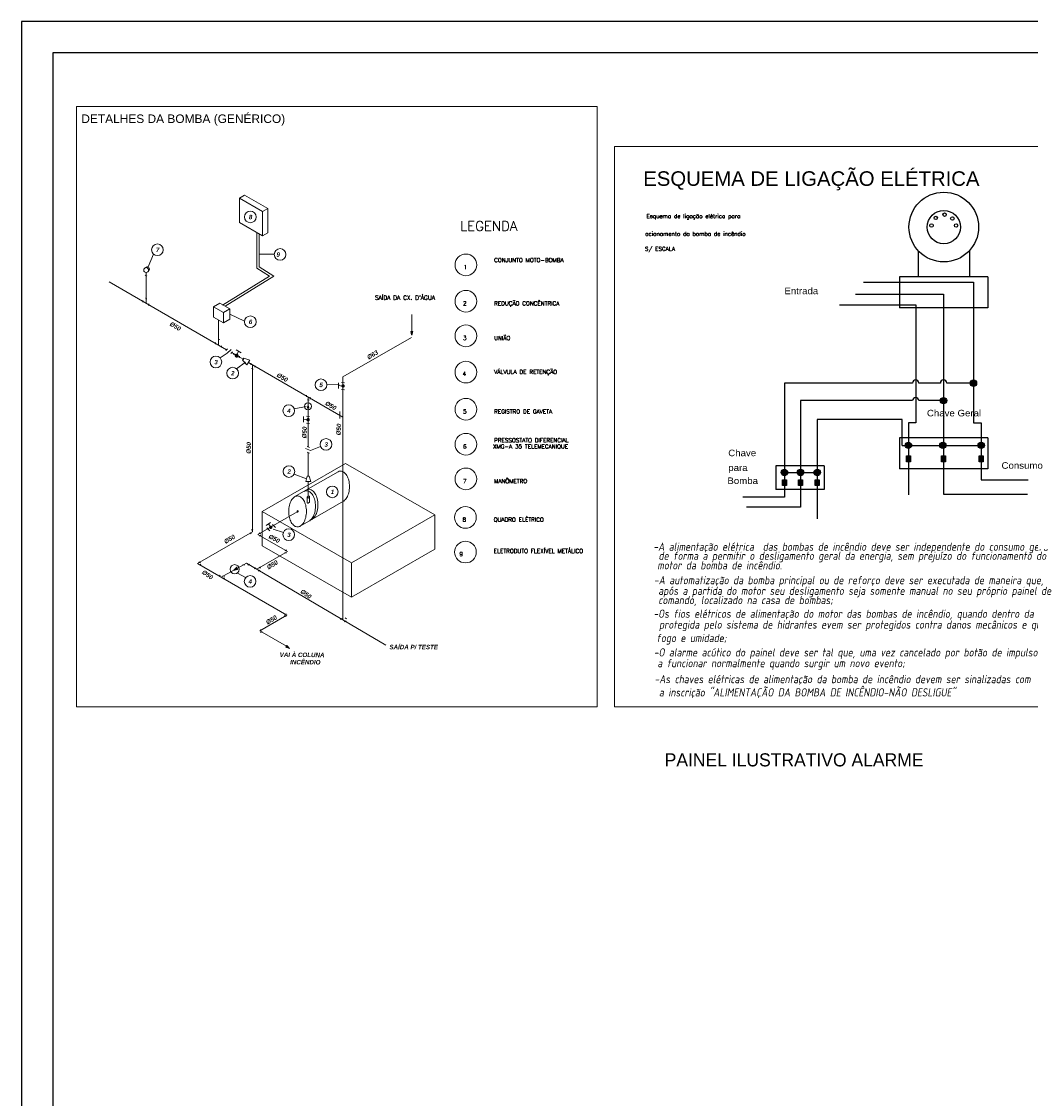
# Model space of a CAD drawing. Header units: inches. Extents: x -33917 to -601, y 26730 to 64098.
# Tile 28 of 80: x -33775 to -30538, y 45603 to 49056. Entities that reach past the tile are written whole.
import ezdxf

# ---------------------------------------------------------------- set-up
doc = ezdxf.new("R2010")
doc.units = ezdxf.units.IN
doc.header["$LTSCALE"] = 0.8
doc.header["$MEASUREMENT"] = 0
for name, color, linetype in [('3d', 7, 'Continuous'), ('cota', 54, 'Continuous'), ('texto', 7, 'Continuous'), ('Texto incendio', 7, 'Continuous')]:
    doc.layers.add(name, color=color, linetype=linetype)
doc.layers.add('AUDIT_I_150621104406-1', color=9, linetype='Continuous', lineweight=20)
doc.layers.add('DI-Níveis', color=7, linetype='Continuous', lineweight=20)
doc.styles.add('2', font='arialbi.ttf', dxfattribs={"height": 1.5})
doc.styles.add('ISOCP', font='isocp.shx', dxfattribs={"oblique": 10})
doc.styles.add('PADRAO', font='romans.shx', dxfattribs={"width": 2})
doc.styles.add('R080E050', font='ROMANS.shx', dxfattribs={"height": 0.1})
doc.styles.add('ROMANS', font='romans__.ttf')
doc.styles.add('STYLE2', font='arial.ttf')
doc.styles.add('util2000', font='stylu.ttf')

# ---------------------------------------------------------------- blocks, each defined once
blk = doc.blocks.new('*X11')
at = {"color": 0}
for p, q in [((-737.65, 511.93), (-737.66, 511.95)), ((-737.51, 511.97), (-737.58, 512.04)), ((-737.37, 512.01), (-737.5, 512.13)), ((-737.48, 511.98), (-735.15, 514.31)), ((-737.45, 512.19), (-735.22, 514.42)), ((-737.24, 512.05), (-737.41, 512.22)), ((-737.1, 512.09), (-737.33, 512.32)), ((-736.96, 512.13), (-737.25, 512.41)), ((-737.23, 512.05), (-735.09, 514.2)), ((-736.83, 512.17), (-737.16, 512.5)), ((-736.69, 512.21), (-737.08, 512.6)), ((-736.55, 512.25), (-737, 512.69)), ((-736.98, 512.12), (-735.02, 514.08)), ((-736.41, 512.29), (-736.91, 512.78)), ((-736.28, 512.33), (-736.83, 512.88)), ((-736.14, 512.37), (-736.74, 512.97)), ((-736.73, 512.19), (-734.95, 513.97)), ((-736, 512.41), (-736.66, 513.06)), ((-735.87, 512.44), (-736.58, 513.15)), ((-735.73, 512.48), (-736.49, 513.25)), ((-736.48, 512.27), (-734.89, 513.86)), ((-735.59, 512.52), (-736.41, 513.34)), ((-735.45, 512.56), (-736.33, 513.43)), ((-736.24, 512.34), (-734.82, 513.75)), ((-735.32, 512.6), (-736.24, 513.53)), ((-735.18, 512.64), (-736.16, 513.62)), ((-735.04, 512.68), (-736.07, 513.71)), ((-734.91, 512.72), (-735.99, 513.81)), ((-735.99, 512.41), (-734.76, 513.64)), ((-734.77, 512.76), (-735.91, 513.9)), ((-735.86, 513.95), (-735.28, 514.53)), ((-734.63, 512.8), (-735.82, 513.99)), ((-734.5, 512.84), (-735.74, 514.09)), ((-735.74, 512.48), (-734.69, 513.53)), ((-734.36, 512.88), (-735.66, 514.18)), ((-734.49, 513.19), (-735.57, 514.27)), ((-734.75, 513.62), (-735.49, 514.36)), ((-735.49, 512.55), (-734.63, 513.42)), ((-735, 514.06), (-735.4, 514.46)), ((-735.26, 514.49), (-735.32, 514.55)), ((-735.24, 512.63), (-734.56, 513.31)), ((-734.99, 512.7), (-734.49, 513.2)), ((-734.74, 512.77), (-734.43, 513.08)), ((-734.5, 512.84), (-734.36, 512.97))]:
    blk.add_line(p, q, dxfattribs=at)
blk = doc.blocks.new('DETALHES DA BOMBA (GENÉRICO)')
at = {"layer": 'AUDIT_I_150621104406-1', "color": 9}
for p, q in [((-17865.4, 41987), (-17849.1, 41996.4)), ((-17791.4, 41944.3), (-17865.4, 41987)), ((-17865.4, 41987), (-17865.4, 41908.9)), ((-17775.1, 41953.7), (-17849.1, 41996.4)), ((-17791.4, 41944.3), (-17775.1, 41953.7)), ((-17791.4, 41944.3), (-17791.4, 41866.2)), ((-17775.1, 41953.7), (-17775.1, 41875.6)), ((-17791.4, 41866.2), (-17865.4, 41908.9)), ((-17809.8, 41762.6), (-17809.8, 41876.8)), ((-17802.7, 41766.5), (-17802.7, 41872.7)), ((-17791.4, 41866.2), (-17775.1, 41875.6)), ((-18141.6, 41807.6), (-18159, 41766.2)), ((-17754, 41807), (-17802.7, 41807)), ((-17768.9, 41737.2), (-17809.8, 41762.6)), ((-17755.5, 41737.2), (-17802.7, 41766.5)), ((-18162.9, 41736.9), (-18167.9, 41739.6)), ((-18165, 41748.9), (-18165.1, 41728.9)), ((-18165.1, 41649.7), (-18165.1, 41728.9)), ((-17919.7, 41643.4), (-17768.9, 41737.2)), ((-17911.5, 41640.2), (-17755.5, 41737.2)), ((-18283.5, 41718.1), (-17906.8, 41500.6)), ((-18175.7, 41653.5), (-18175.6, 41659)), ((-18162.4, 41664.4), (-18167.4, 41666.6)), ((-18156.2, 41642), (-18156, 41647.5)), ((-17948.6, 41638.5), (-17928.5, 41650.1)), ((-17916.8, 41620.2), (-17948.6, 41638.5)), ((-17948.6, 41638.5), (-17948.6, 41605.6)), ((-17896.7, 41631.7), (-17928.5, 41650.1)), ((-17916.8, 41620.2), (-17896.7, 41631.7)), ((-17916.8, 41620.2), (-17916.8, 41587.2)), ((-17896.7, 41631.7), (-17896.7, 41598.8)), ((-17916.8, 41587.2), (-17948.6, 41605.6)), ((-17932.7, 41515.5), (-17932.7, 41596.4)), ((-17916.8, 41587.2), (-17896.7, 41598.8)), ((-17849.3, 41592.8), (-17896.7, 41615.2)), ((-17312.9, 41559.6), (-17312.9, 41613.6)), ((-17316.3, 41559.7), (-17312.8, 41547.5)), ((-17316.3, 41559.7), (-17309.4, 41559.5)), ((-17312.8, 41547.5), (-17309.4, 41559.5)), ((-17942.4, 41518.3), (-17942.3, 41523.7)), ((-17929.1, 41533.5), (-17934.1, 41535.7)), ((-17313.9, 41539.6), (-17533.5, 41413.4)), ((-17927.7, 41474.3), (-17905, 41489.7)), ((-17923.6, 41507.5), (-17923.5, 41513)), ((-17903.5, 41503.8), (-17909, 41498.4)), ((-17892.7, 41501.5), (-17905, 41489.7)), ((-17887.7, 41494.5), (-17893.2, 41489.1)), ((-17891.1, 41491.5), (-17852, 41469)), ((-17883.9, 41483.9), (-17883.8, 41489.4)), ((-17859.6, 41491.1), (-17876.3, 41500.6)), ((-17874.7, 41482.1), (-17868.8, 41496.3)), ((-17866.2, 41474.6), (-17866, 41480.1)), ((-17875.4, 41439.8), (-17845.7, 41460.5)), ((-17855.8, 41467.1), (-17851.4, 41473.2)), ((-17855.8, 41467.1), (-17842.1, 41452.5)), ((-17851.5, 41473.3), (-17831.9, 41467.5)), ((-17842.1, 41452.5), (-17831.9, 41467.5)), ((-17836.9, 41460.2), (-17823.9, 41452.7)), ((-17829.5, 41452.1), (-17829.4, 41457.5)), ((-17823.9, 40916.2), (-17823.9, 41452.7)), ((-17823.9, 41452.7), (-17533.5, 41285)), ((-17815.9, 41445.2), (-17815.8, 41450.7)), ((-17821.5, 41437.9), (-17826.5, 41440.1)), ((-17533.5, 41413.4), (-17533.5, 40634.5)), ((-17585.4, 41389.1), (-17545.5, 41387.8)), ((-17548.1, 41395.1), (-17548.1, 41376.8)), ((-17534.7, 41383.9), (-17547.8, 41385.8)), ((-17528.6, 41394.7), (-17538.2, 41395.9)), ((-17650.2, 41349.3), (-17650.1, 41354.8)), ((-17644.7, 41188.9), (-17644.8, 41349.3)), ((-17638.4, 41342.6), (-17638.3, 41348.1)), ((-17528.6, 41372.5), (-17538.2, 41373.6)), ((-17689.7, 41310.9), (-17651.4, 41319.1)), ((-17641.9, 41339.2), (-17647.5, 41339.9)), ((-17660.3, 41286.9), (-17660.3, 41268.6)), ((-17646.8, 41275.6), (-17660, 41277.6)), ((-17640.7, 41286.5), (-17650.4, 41287.6)), ((-17543.2, 41302.7), (-17543.2, 41280)), ((-17640.7, 41264.2), (-17650.4, 41265.4)), ((-17653.7, 41184), (-17637.8, 41178)), ((-17648.5, 41171.8), (-17641.3, 41169.1)), ((-17648.4, 41190.3), (-17641.2, 41187.6)), ((-17644.8, 41094.9), (-17644.8, 41170.4)), ((-17637.8, 41178), (-17605.4, 41190.5)), ((-17792.3, 40981.9), (-17525.1, 41136.2)), ((-17239.2, 40971), (-17525.1, 41136.2)), ((-17690.1, 41101.8), (-17650.2, 41086.6)), ((-17644.8, 41054.2), (-17549.2, 41109.4)), ((-17647.9, 41094.9), (-17652.6, 41078.2)), ((-17652.6, 41078.2), (-17637, 41078.3)), ((-17647.9, 41094.9), (-17641.6, 41094.9)), ((-17644.8, 41031), (-17644.8, 41078.2)), ((-17637, 41078.3), (-17641.6, 41094.9)), ((-17687.5, 41029.6), (-17644.8, 41054.2)), ((-17670.7, 40934.9), (-17532.1, 41014.9)), ((-17648.6, 41010.6), (-17648.6, 41026.9)), ((-17640.6, 41013.5), (-17640.6, 41029.8)), ((-17680.7, 40981.3), (-17806.4, 40908.7)), ((-17792.3, 40981.9), (-17792.3, 40872.1)), ((-17506.4, 40816.9), (-17792.3, 40981.9)), ((-17506.4, 40816.9), (-17239.2, 40971.2)), ((-17239.2, 40971.2), (-17239.2, 40861.3)), ((-17779.9, 40936.6), (-17765.5, 40947.2)), ((-17767.9, 40919.6), (-17777.7, 40929.4)), ((-17765.2, 40931.3), (-17772.7, 40941.9)), ((-17749.5, 40930.2), (-17759.3, 40940)), ((-17823.9, 40916.2), (-17999.7, 40815.2)), ((-17827.8, 40910.4), (-17832.5, 40913.1)), ((-17822.2, 40925.3), (-17826.9, 40922.1)), ((-17806.4, 40908.7), (-17712, 40853.3)), ((-17798.2, 40910.8), (-17802.9, 40913.6)), ((-17797, 40906.4), (-17801.6, 40903.2)), ((-17724.6, 40915.1), (-17757.6, 40925.7)), ((-17506.4, 40707.1), (-17792.3, 40872.1)), ((-17714.3, 40858.7), (-17719, 40855.5)), ((-17506.4, 40707.1), (-17239.2, 40861.3)), ((-17712, 40853.3), (-17809.7, 40797.1)), ((-17715.4, 40847.8), (-17720.2, 40850.5)), ((-17999.7, 40815.2), (-17713.1, 40649.7)), ((-17991.1, 40817.8), (-17995.8, 40820.5)), ((-17989.6, 40813.1), (-17994.3, 40809.9)), ((-17842.8, 40816.5), (-17924, 40771.4)), ((-17849.6, 40809.7), (-17854.4, 40812.4)), ((-17842.8, 40816.5), (-17395.6, 40553.4)), ((-17833.7, 40813.3), (-17838.4, 40810.1)), ((-17812.6, 40801.4), (-17817.3, 40798.2)), ((-17799.9, 40793.9), (-17804.6, 40790.7)), ((-17798, 40800.4), (-17802.7, 40803.2)), ((-17506.4, 40816.9), (-17506.4, 40707.1)), ((-17927.7, 40777.3), (-17932.3, 40774.1)), ((-17913.9, 40773.2), (-17918.7, 40775.9)), ((-17913.9, 40769.4), (-17918.5, 40766.2)), ((-17845.7, 40769.9), (-17872.4, 40784.6)), ((-17716.3, 40653.9), (-17721, 40651.1)), ((-17713.1, 40649.7), (-17800.7, 40599.3)), ((-17716.3, 40645.4), (-17721, 40648.2)), ((-17536.4, 40638.9), (-17541, 40635.6)), ((-17523.7, 40631.4), (-17528.3, 40628.2)), ((-17521.7, 40637.9), (-17526.5, 40640.6)), ((-17800.7, 40599.3), (-17715.2, 40549.9)), ((-17793.5, 40601.1), (-17798.2, 40603.8)), ((-17793, 40597.2), (-17797.7, 40594.4)), ((-17717.3, 40547.1), (-17713.1, 40552.6)), ((-17705.4, 40542.8), (-17713.1, 40552.6)), ((-17716.8, 40546.9), (-17705.5, 40542.9))]:
    blk.add_line(p, q, dxfattribs=at)
blk.add_lwpolyline([(-18388.5, 41576.7), (-18388.5, 42280.7), (-16717.8, 42280.7), (-16717.8, 40356), (-18388.5, 40356)], close=True, dxfattribs=at)
for points, const_width in [([(-17872.2, 41483.9, 1), (-17877.3, 41480, 1)], 6.38), ([(-17535.9, 41384.5, 1), (-17530.5, 41384.5, 1)], 5.49), ([(-17648.1, 41276.3, 1), (-17642.6, 41276.3, 1)], 5.49), ([(-17767.6, 40932.3, -1), (-17762.7, 40930.1, -1)], 5.37)]:
    blk.add_lwpolyline(points, format="xyb", close=True, dxfattribs=dict(at, const_width=const_width))
for points, format in [([(-17645.4, 41313, 8.61, 0, 0), (-17645.4, 41328.9, 8.61, 0, 0)], "xyseb"), ([(-17541, 41111.5, 0.128039), (-17549.2, 41109.4, 0.106506)], "xyb"), ([(-17532.1, 41014.9, 0.01717), (-17531.1, 41015.5, 0.106506), (-17520.9, 41026.9, 0.071806), (-17515, 41042, 0.05817), (-17512.6, 41061.9, 0.05817), (-17515, 41081.9, 0.071806), (-17520.9, 41097, 0.106506), (-17531.1, 41108.3, 0.158104), (-17541, 41111.5, 0.158104)], "xyb"), ([(-17650.2, 41048.5, 0.129052), (-17658.5, 41046.3, 0.106506)], "xyb"), ([(-17644.8, 41052.9, 0.092509), (-17650.6, 41050.9, 0.106506)], "xyb"), ([(-17644.8, 41047.6, 0.082112), (-17650.2, 41048.5, 0.158104)], "xyb"), ([(-17633.7, 40956.2, 0.021736), (-17632.5, 40957, 0.106506), (-17622.3, 40968.4, 0.071806), (-17616.3, 40983.5, 0.05817), (-17614, 41003.4, 0.05817), (-17616.3, 41023.4, 0.071806), (-17622.3, 41038.5, 0.106506), (-17632.5, 41049.8, 0.195332), (-17644.8, 41052.9, 0.158104)], "xyb"), ([(-17641.5, 40951.7, 0.021736), (-17640.3, 40952.5, 0.106506), (-17630.1, 40963.8, 0.071806), (-17624.2, 40979, 0.05817), (-17621.8, 40998.9, 0.05817), (-17624.2, 41018.8, 0.071806), (-17630.1, 41034, 0.106506), (-17640.3, 41045.3, 0.075019), (-17644.8, 41047.6, 0.158104)], "xyb"), ([(-17648.6, 41010.6, 0.132498), (-17648.4, 41009.9, 0.158104), (-17647.7, 41009.3, 0.106506), (-17646.4, 41009, 0.071806), (-17645, 41009.2, 0.05817), (-17643.4, 41009.9, 0.05817), (-17641.9, 41011, 0.071806), (-17641, 41012.1, 0.106506), (-17640.6, 41013.4, 0.023674), (-17640.6, 41013.5, 0.158104)], "xyb"), ([(-17871.7, 40800.5, 11.4, 0, 0), (-17889.9, 40790.4, 11.4, 0, 0)], "xyseb")]:
    blk.add_lwpolyline(points, format=format, dxfattribs=at)
for points in [[(-17679.2, 41031.7, 0.158104), (-17689.1, 41028.5, 0.106506), (-17699.3, 41017.2, 0.071806), (-17705.2, 41002.1, 0.05817), (-17707.6, 40982.1, 0.05817), (-17705.2, 40962.2, 0.071806), (-17699.3, 40947.1, 0.106506), (-17689.1, 40935.7, 0.158104), (-17679.2, 40932.5, 0.158104), (-17669.3, 40935.7, 0.106506), (-17659.2, 40947.1, 0.071806), (-17653.2, 40962.2, 0.05817), (-17650.9, 40982.1, 0.05817), (-17653.2, 41002.1, 0.071806), (-17659.2, 41017.2, 0.106506), (-17669.3, 41028.5, 0.158104)], [(-17640.8, 41030.5, 0.158104), (-17641.5, 41031.1, 0.106506), (-17642.8, 41031.4, 0.071806), (-17644.2, 41031.2, 0.05817), (-17645.9, 41030.5, 0.05817), (-17647.3, 41029.4, 0.071806), (-17648.2, 41028.3, 0.106506), (-17648.6, 41027, 0.158104), (-17648.4, 41026.1, 0.158104), (-17647.7, 41025.5, 0.106506), (-17646.4, 41025.2, 0.071806), (-17645, 41025.5, 0.05817), (-17643.4, 41026.2, 0.05817), (-17641.9, 41027.2, 0.071806), (-17641, 41028.3, 0.106506), (-17640.6, 41029.6, 0.158104)], [(-17679.2, 40984.8, 0.158104), (-17679.7, 40984.6, 0.106506), (-17680.3, 40984, 0.071806), (-17680.6, 40983.2, 0.05817), (-17680.7, 40982.1, 0.05817), (-17680.6, 40981.1, 0.071806), (-17680.3, 40980.3, 0.106506), (-17679.7, 40979.6, 0.158104), (-17679.2, 40979.5, 0.158104), (-17678.7, 40979.6, 0.106506), (-17678.1, 40980.3, 0.071806), (-17677.8, 40981.1, 0.05817), (-17677.7, 40982.1, 0.05817), (-17677.8, 40983.2, 0.071806), (-17678.1, 40984, 0.106506), (-17678.7, 40984.6, 0.158104)]]:
    blk.add_lwpolyline(points, format="xyb", close=True, dxfattribs=at)
for centre, radius in [((-17830.7, 41926.6), 18.7), ((-18128.7, 41821.2), 18.7), ((-17735.3, 41806.2), 18.7), ((-17139.1, 41772.9), 34.8), ((-17139.1, 41772.9), 34.8), ((-18164.9, 41756.2), 7.77), ((-17139.1, 41656.4), 34.8), ((-17830.7, 41590.5), 18.7), ((-17139.1, 41545.3), 34.8), ((-17941.2, 41461.4), 18.7), ((-17139.1, 41428.9), 34.8), ((-17887.5, 41425.7), 18.7), ((-17604.1, 41388.2), 18.7), ((-17139.1, 41309.8), 34.8), ((-17707.6, 41305.3), 18.7), ((-17645.8, 41319.3), 11.2), ((-17587.9, 41197.2), 18.7), ((-17139.1, 41197.7), 34.8), ((-17706.8, 41110.2), 18.7), ((-17139.1, 41086.5), 34.8), ((-17567.8, 41045), 18.7), ((-17140.6, 40963.1), 34.8), ((-17707.4, 40907.7), 18.7), ((-17140.6, 40852), 34.8), ((-17881, 40796.7), 14.8), ((-17831.4, 40757.8), 18.7)]:
    blk.add_circle(centre, radius, dxfattribs=at)
blk.add_arc((-18162, 41759), 7.77, 300.0513, 149.7151, dxfattribs=at)
for p, xscale, yscale, zscale, rotation in [((-14395.9, 42817.5), 3.543087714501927, 3.543087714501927, 3.543087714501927, 58.28537524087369), ((-16999, 43644.8), 3.543087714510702, 3.543087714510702, 3.543087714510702, 111.9297599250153)]:
    blk.add_blockref('*X11', p, dxfattribs=dict(at, xscale=xscale, yscale=yscale, zscale=zscale, rotation=rotation))
at = {"layer": 'AUDIT_I_150621104406-1', "color": 9, "style": '2'}
for s, height, rotation, p in [('8', 14.2, 359.5899, (-17835.7, 41919.2)), ('7', 14.2, 359.5899, (-18133.7, 41813.8)), ('9', 14.2, 359.5899, (-17747, 41798.8)), ('%%C50', 14.24, 329.1736, (-18090.9, 41579.4)), ('6', 14.2, 359.5899, (-17835.7, 41583.1)), ('%%C63', 14.24, 30.8139, (-17451.3, 41468.9)), ('3', 14.2, 359.5899, (-17946.2, 41454)), ('2', 14.2, 359.5899, (-17892.6, 41418.3)), ('%%C50', 14.24, 329.1736, (-17747.7, 41415.5)), ('5', 14.2, 359.5899, (-17609.2, 41380.8)), ('4', 14.2, 359.5899, (-17712.6, 41297.9)), ('%%C50', 14.24, 329.1736, (-17592.2, 41324.9)), ('%%C50', 14.24, 87.2755, (-17651, 41216.2)), ('%%C50', 14.24, 87.2755, (-17541.2, 41225.9)), ('3', 14.2, 359.5899, (-17592.9, 41189.8)), ('%%C50', 14.24, 87.2755, (-17829.8, 41166.9)), ('2', 14.2, 359.5899, (-17711.8, 41102.8)), ('1', 14.2, 359.5899, (-17572.8, 41037.6)), ('%%C50', 14.24, 30.8139, (-17910.1, 40877.6)), ('%%C50', 14.24, 331.6969, (-17773.8, 40897.6)), ('3', 14.2, 359.5899, (-17712.4, 40900.3)), ('%%C50', 14.24, 30.8139, (-17772.7, 40795.4)), ('%%C50', 14.24, 325, (-17987.4, 40784)), ('4', 14.2, 359.5899, (-17836.5, 40750.4)), ('%%C50', 14.24, 325, (-17671.6, 40722.3)), ('%%C50', 14.24, 30.8139, (-17775.6, 40618.9)), ('VAI À COLUNA ', 14.238, 359.5899, (-17736.6, 40515.6)), ('INCÊNDIO', 14.24, 359.5899, (-17703.1, 40491.9))]:
    blk.add_text(s, height=height, rotation=rotation, dxfattribs=at).set_placement(p)
at = {"layer": 'AUDIT_I_150621104406-1', "color": 9}
for s, height, style, p in [('LEGENDA', 31.33, 'ROMANS', (-17157.8, 41882.1)), ('CONJUNTO MOTO-BOMBA ', 13.171, 'ROMANS', (-17048.6, 41781.6)), ('1', 13.2, 'ROMANS', (-17146.4, 41759.1)), ('1', 13.2, 'ROMANS', (-17146.4, 41759.1)), ("SAÍDA DA CX. D'ÁGUA", 13.5, 'R080E050', (-17430.8, 41661.1)), ('2', 13.2, 'ROMANS', (-17148.4, 41642.7)), ('REDUÇÃO CONCÊNTRICA', 13.171, 'ROMANS', (-17048.6, 41642.7)), ('3', 13.2, 'ROMANS', (-17148.4, 41531.6)), ('UNIÃO', 13.17, 'ROMANS', (-17048.6, 41531.6)), ('4', 13.2, 'ROMANS', (-17149.5, 41417)), ('VÁLVULA DE RETENÇÃO', 13.171, 'ROMANS', (-17048.6, 41423.1)), ('5', 13.2, 'ROMANS', (-17148.4, 41296.1)), ('REGISTRO DE GAVETA', 13.171, 'ROMANS', (-17048.6, 41296.1)), ('PRESSOSTATO DIFERENCIAL ', 13.171, 'ROMANS', (-17048.6, 41203.8)), ('6', 13.2, 'ROMANS', (-17148.4, 41183.9)), (' XMG-A 35 TELEMECANIQUE', 13.171, 'ROMANS', (-17061.2, 41183.9)), ('7', 13.2, 'ROMANS', (-17148.4, 41072.8)), ('MANÔMETRO', 13.17, 'ROMANS', (-17048.6, 41072.8)), ('8', 13.2, 'ROMANS', (-17150, 40949.4)), ('QUADRO ELÉTRICO', 13.171, 'ROMANS', (-17050.1, 40949.4)), ('ELETRODUTO FLEXÍVEL METÁLICO', 13.171, 'ROMANS', (-17050.1, 40848.8)), ('9', 13.2, 'ROMANS', (-17160.1, 40838.7)), ('SAÍDA P/ TESTE', 14.238, '2', (-17384.5, 40540.2))]:
    blk.add_text(s, height=height, dxfattribs=dict(at, style=style)).set_placement(p)
at = {"layer": 'cota', "color": 7, "style": 'STYLE2'}
blk.add_text('DETALHES DA BOMBA (GENÉRICO)', height=27.358, dxfattribs=at).set_placement((-18372.9, 42227.9))
blk = doc.blocks.new('ESQUEMA LIGAÇÃO ELETRICA BOMBA')
at = {"layer": '3d'}
h = blk.add_hatch(color=240, dxfattribs=at)
h.paths.add_polyline_path([(-28826.2, 43541.8, 0.414214), (-28816, 43552, 0.414214), (-28826.2, 43562.2)])
h.paths.add_polyline_path([(-28826.2, 43552), (-28836.4, 43552, 0.414214), (-28826.2, 43541.8)])
h.paths.add_polyline_path([(-28826.2, 43562.2, 0.414214), (-28836.4, 43552), (-28826.2, 43552)])
h = blk.add_hatch(color=240, dxfattribs=at)
h.paths.add_polyline_path([(-28912, 43496, 0.414214), (-28922.1, 43506.2), (-28922.1, 43485.8, 0.414214)])
h.paths.add_polyline_path([(-28922.1, 43496), (-28932.3, 43496, 0.414214), (-28922.1, 43485.8)])
h.paths.add_polyline_path([(-28922.1, 43506.2, 0.414214), (-28932.3, 43496), (-28922.1, 43496)])
h = blk.add_hatch(color=240, dxfattribs=at)
h.paths.add_polyline_path([(-29024.6, 43352.4, 0.414214), (-29034.8, 43362.5), (-29034.8, 43342.2, 0.414214)])
h.paths.add_polyline_path([(-29034.8, 43352.4), (-29045, 43352.4, 0.414214), (-29034.8, 43342.2)])
h.paths.add_polyline_path([(-29034.8, 43362.5, 0.414214), (-29045, 43352.4), (-29034.8, 43352.4)])
h = blk.add_hatch(color=240, dxfattribs=at)
h.paths.add_polyline_path([(-28914.1, 43352.4, 0.414214), (-28924.3, 43362.5), (-28924.3, 43342.2, 0.414214)])
h.paths.add_polyline_path([(-28924.3, 43352.4), (-28934.5, 43352.4, 0.414214), (-28924.3, 43342.2)])
h.paths.add_polyline_path([(-28924.3, 43362.5, 0.414214), (-28934.5, 43352.4), (-28924.3, 43352.4)])
h = blk.add_hatch(color=240, dxfattribs=at)
h.paths.add_polyline_path([(-28791.3, 43352.4, 0.414214), (-28801.4, 43362.5), (-28801.4, 43342.2, 0.414214)])
h.paths.add_polyline_path([(-28801.4, 43352.4), (-28811.6, 43352.4, 0.414214), (-28801.4, 43342.2)])
h.paths.add_polyline_path([(-28801.4, 43362.5, 0.414214), (-28811.6, 43352.4), (-28801.4, 43352.4)])
h = blk.add_hatch(color=240, dxfattribs=at)
h.paths.add_polyline_path([(-29028.5, 43318.8), (-29034.8, 43318.8), (-29034.8, 43300.1), (-29028.5, 43300.1)])
h.paths.add_polyline_path([(-29034.8, 43318.8), (-29041.1, 43318.8), (-29041.1, 43300.1), (-29034.8, 43300.1)])
h = blk.add_hatch(color=240, dxfattribs=at)
h.paths.add_polyline_path([(-28915.8, 43318.8), (-28922.1, 43318.8), (-28922.1, 43300.1), (-28915.8, 43300.1)])
h.paths.add_polyline_path([(-28922.1, 43318.8), (-28928.4, 43318.8), (-28928.4, 43300.1), (-28922.1, 43300.1)])
h = blk.add_hatch(color=240, dxfattribs=at)
h.paths.add_polyline_path([(-28795.1, 43318.8), (-28801.4, 43318.8), (-28801.4, 43300.1), (-28795.1, 43300.1)])
h.paths.add_polyline_path([(-28801.4, 43318.8), (-28807.7, 43318.8), (-28807.7, 43300.1), (-28801.4, 43300.1)])
h = blk.add_hatch(color=240, dxfattribs=at)
h.paths.add_polyline_path([(-29422.4, 43265.7, 0.414214), (-29432.6, 43275.9), (-29432.6, 43255.5, 0.414214)])
h.paths.add_polyline_path([(-29432.6, 43265.7), (-29442.8, 43265.7, 0.414214), (-29432.6, 43255.5)])
h.paths.add_polyline_path([(-29432.6, 43275.9, 0.414214), (-29442.8, 43265.7), (-29432.6, 43265.7)])
h = blk.add_hatch(color=240, dxfattribs=at)
h.paths.add_polyline_path([(-29370.6, 43265.7, 0.414214), (-29380.8, 43275.9), (-29380.8, 43255.5, 0.414214)])
h.paths.add_polyline_path([(-29380.8, 43265.7), (-29390.9, 43265.7, 0.414214), (-29380.8, 43255.5)])
h.paths.add_polyline_path([(-29380.8, 43275.9, 0.414214), (-29390.9, 43265.7), (-29380.8, 43265.7)])
h = blk.add_hatch(color=240, dxfattribs=at)
h.paths.add_polyline_path([(-29317, 43265.7, 0.414214), (-29327.2, 43275.9), (-29327.2, 43255.5, 0.414214)])
h.paths.add_polyline_path([(-29327.2, 43265.7), (-29337.3, 43265.7, 0.414214), (-29327.2, 43255.5)])
h.paths.add_polyline_path([(-29327.2, 43275.9, 0.414214), (-29337.3, 43265.7), (-29327.2, 43265.7)])
h = blk.add_hatch(color=240, dxfattribs=at)
h.paths.add_polyline_path([(-29426.3, 43242.1), (-29432.6, 43242.1), (-29432.6, 43223.4), (-29426.3, 43223.4)])
h.paths.add_polyline_path([(-29432.6, 43242.1), (-29438.9, 43242.1), (-29438.9, 43223.4), (-29432.6, 43223.4)])
h = blk.add_hatch(color=240, dxfattribs=at)
h.paths.add_polyline_path([(-29374.5, 43242.1), (-29380.8, 43242.1), (-29380.8, 43223.4), (-29374.5, 43223.4)])
h.paths.add_polyline_path([(-29380.8, 43242.1), (-29387.1, 43242.1), (-29387.1, 43223.4), (-29380.8, 43223.4)])
h = blk.add_hatch(color=240, dxfattribs=at)
h.paths.add_polyline_path([(-29320.9, 43242.1), (-29327.2, 43242.1), (-29327.2, 43223.4), (-29320.9, 43223.4)])
h.paths.add_polyline_path([(-29327.2, 43242.1), (-29333.5, 43242.1), (-29333.5, 43223.4), (-29327.2, 43223.4)])
at = {"layer": '3d', "color": 240}
for p, q in [((-29003.4, 43976.7), (-29003.4, 43893)), ((-28839.2, 43976.7), (-28839.2, 43893)), ((-29178.6, 43875.7), (-28826.2, 43875.7)), ((-28779.7, 43893), (-29062.9, 43893)), ((-29062.9, 43893), (-29062.9, 43793.7)), ((-28826.2, 43875.7), (-28826.2, 43424.9)), ((-28779.7, 43893), (-28779.7, 43793.7)), ((-29204.2, 43837.1), (-28922.1, 43837.1)), ((-28922.1, 43837.1), (-28922.1, 43562.2)), ((-29255.5, 43802.9), (-29011.4, 43802.9)), ((-28779.7, 43793.7), (-29062.9, 43793.7)), ((-29011.4, 43802.9), (-29011.4, 43424.9)), ((-29432.6, 43552), (-29432.6, 43186.8)), ((-29021.6, 43552), (-29432.6, 43552)), ((-28932.3, 43552), (-29001.2, 43552)), ((-28922.1, 43562.2), (-28922.1, 43195.6)), ((-28826.2, 43552), (-28912, 43552)), ((-29380.8, 43496), (-29380.8, 43154)), ((-29021.6, 43496), (-29380.8, 43496)), ((-28922.1, 43496), (-29001.2, 43496)), ((-29054.8, 43435.7), (-29327.2, 43435.7)), ((-29327.2, 43435.7), (-29327.2, 43117.1)), ((-29054.8, 43352.4), (-29054.8, 43435.7)), ((-29011.4, 43424.9), (-29034.8, 43424.9)), ((-29034.8, 43424.9), (-29034.8, 43193.5)), ((-28826.2, 43424.9), (-28826.2, 43424.9)), ((-28826.2, 43424.9), (-28801.4, 43424.9)), ((-28801.4, 43424.9), (-28801.4, 43242.3)), ((-28779.7, 43376.2), (-29062.9, 43376.2)), ((-29062.9, 43376.2), (-29062.9, 43277)), ((-29054.8, 43352.4), (-28801.4, 43352.4)), ((-28779.7, 43376.2), (-28779.7, 43277)), ((-29041.1, 43318.8), (-29028.5, 43318.8)), ((-29041.1, 43300.1), (-29041.1, 43318.8)), ((-29028.5, 43318.8), (-29028.5, 43300.1)), ((-28928.4, 43318.8), (-28915.8, 43318.8)), ((-28928.4, 43300.1), (-28928.4, 43318.8)), ((-28915.8, 43318.8), (-28915.8, 43300.1)), ((-28807.7, 43318.8), (-28795.1, 43318.8)), ((-28807.7, 43300.1), (-28807.7, 43318.8)), ((-28795.1, 43318.8), (-28795.1, 43300.1)), ((-29305.3, 43287.2), (-29460.1, 43287.2)), ((-29460.1, 43287.2), (-29460.1, 43210.7)), ((-29305.3, 43287.2), (-29305.3, 43210.7)), ((-28779.7, 43277), (-29062.9, 43277)), ((-29028.5, 43300.1), (-29041.1, 43300.1)), ((-28915.8, 43300.1), (-28928.4, 43300.1)), ((-28795.1, 43300.1), (-28807.7, 43300.1)), ((-29438.9, 43242.1), (-29426.3, 43242.1)), ((-29438.9, 43223.4), (-29438.9, 43242.1)), ((-29432.6, 43265.7), (-29327.2, 43265.7)), ((-29426.3, 43242.1), (-29426.3, 43223.4)), ((-29387.1, 43242.1), (-29374.5, 43242.1)), ((-29387.1, 43223.4), (-29387.1, 43242.1)), ((-29374.5, 43242.1), (-29374.5, 43223.4)), ((-29333.5, 43242.1), (-29320.9, 43242.1)), ((-29333.5, 43223.4), (-29333.5, 43242.1)), ((-29320.9, 43242.1), (-29320.9, 43223.4)), ((-28801.4, 43242.3), (-28650.4, 43242.3)), ((-29305.3, 43210.7), (-29460.1, 43210.7)), ((-29426.3, 43223.4), (-29438.9, 43223.4)), ((-29374.5, 43223.4), (-29387.1, 43223.4)), ((-29320.9, 43223.4), (-29333.5, 43223.4)), ((-29432.6, 43186.8), (-29566.4, 43186.8)), ((-28922.1, 43195.6), (-28652.6, 43195.6)), ((-29380.8, 43154), (-29554.3, 43154))]:
    blk.add_line(p, q, dxfattribs=at)
for centre, radius in [((-28921.3, 44052.6), 111.7), ((-28921.3, 44052.6), 53.3), ((-28947.1, 44082), 5.44), ((-28918.8, 44092.4), 5.44), ((-28893.8, 44080.1), 5.44), ((-28960.7, 44057.6), 5.44), ((-28881.9, 44057.6), 5.44), ((-28826.2, 43552), 10.2), ((-28922.1, 43496), 10.2), ((-29034.8, 43352.4), 10.2), ((-28924.3, 43352.4), 10.2), ((-28801.4, 43352.4), 10.2), ((-29432.6, 43265.7), 10.2), ((-29380.8, 43265.7), 10.2), ((-29327.2, 43265.7), 10.2)]:
    blk.add_circle(centre, radius, dxfattribs=at)
for centre in [(-29011.4, 43552), (-28922.1, 43552), (-29011.4, 43496)]:
    blk.add_arc(centre, 10.2, 0, 180, dxfattribs=at)
at = {"layer": 'DI-Níveis', "linetype": 'Continuous'}
blk.add_lwpolyline([(-29977.6, 44311.3), (-28439.6, 44311.3), (-28439.6, 42513.8), (-29977.6, 42513.8)], close=True, dxfattribs=at)
at = {"layer": '3d', "color": 240, "width": 1.1}
for s, height, p in [('Entrada', 21.04, (-29432.6, 43837.3)), ('Chave Geral', 21.037, (-28975.3, 43445.4)), ('Chave', 21.04, (-29612.7, 43317.7)), ('para', 21.04, (-29612.7, 43270.3)), ('Consumo', 21.04, (-28736, 43277.4)), ('Bomba', 21.04, (-29615.5, 43228.5))]:
    blk.add_text(s, height=height, dxfattribs=at).set_placement(p)
at = {"layer": 'cota', "color": 7, "style": 'STYLE2'}
blk.add_text('ESQUEMA DE LIGAÇÃO ELÉTRICA ', height=46.632, dxfattribs=at).set_placement((-29885.4, 44184.8))
at = {"layer": 'DI-Níveis', "linetype": 'Continuous', "style": 'ISOCP', "oblique": 10, "width": 0.95}
for s, p in [('-A alimentação elétrica  das bombas de incêndio deve ser independente do consumo geral, ', (-29852.9, 43014.5)), (' de forma a permitir o desligamento geral da energia, sem prejuízo do funcionamento do ', (-29850.6, 42985.4)), ('motor da bomba de incêndio.', (-29840.4, 42954.8)), ('-A automatização da bomba principal ou de reforço deve ser executada de maneira que,', (-29851.1, 42907.1)), ('após a partida do motor seu desligamento seja somente manual no seu próprio painel de ', (-29837, 42873.1)), ('comando, localizado na casa de bombas;', (-29837, 42843.2)), ('-Os fios elétricos de alimentação do motor das bombas de incêndio, quando dentro da área', (-29852.6, 42799.6)), ('protegida pelo sistema de hidrantes evem ser protegidos contra danos mecânicos e químicos', (-29834.7, 42764.7)), ('fogo e umidade;', (-29843.2, 42721.6)), ('-O alarme acútico do painel deve ser tal que, uma vez cancelado por botão de impulso, volte', (-29851.4, 42675.5)), ('a funcionar normalmente quando surgir um novo evento;', (-29840, 42640.9)), ('-As chaves elétricas de alimentação da bomba de incêndio devem ser sinalizadas com ', (-29849.5, 42589.7)), ('a inscrição "ALIMENTAÇÃO DA BOMBA DE INCÊNDIO-NÃO DESLIGUE"', (-29835, 42547.2))]:
    blk.add_text(s, height=26.136, dxfattribs=at).set_placement(p)
at = {"layer": 'Texto incendio', "style": 'PADRAO'}
for s, height, p in [('Esquema de ligação elétrica para', 13.115, (-29875.1, 44081.1)), ('acionamento da bomba de incêndio ', 13.115, (-29879.1, 44024.3)), ('S/ ESCALA', 13.12, (-29879.8, 43976.1))]:
    blk.add_text(s, height=height, dxfattribs=at).set_placement(p)

msp = doc.modelspace()

# ---------------------------------------------------------------- linework, layer by layer
at = {"layer": 'texto'}
for points in [[(-33774.668, 41056.48), (-22102.108, 41056.48), (-22102.108, 49056.48), (-33774.668, 49056.48)], [(-33674.668, 41156.48), (-22202.108, 41156.48), (-22202.108, 48956.48), (-33674.668, 48956.48)]]:
    msp.add_lwpolyline(points, close=True, dxfattribs=at)

# ---------------------------------------------------------------- block references
at = {"layer": 'cota', "lineweight": -3}
for name, p in [('DETALHES DA BOMBA (GENÉRICO)', (-15209.929, 6503.201)), ('ESQUEMA LIGAÇÃO ELETRICA BOMBA', (-1894.7, 4344.775))]:
    msp.add_blockref(name, p, dxfattribs=at)

# ---------------------------------------------------------------- texts
at = {"layer": 'texto', "style": 'util2000'}
msp.add_text('PAINEL ILUSTRATIVO ALARME', height=42, dxfattribs=at).set_placement((-31711.385, 46667.615))

doc.saveas('drawing.dxf')
